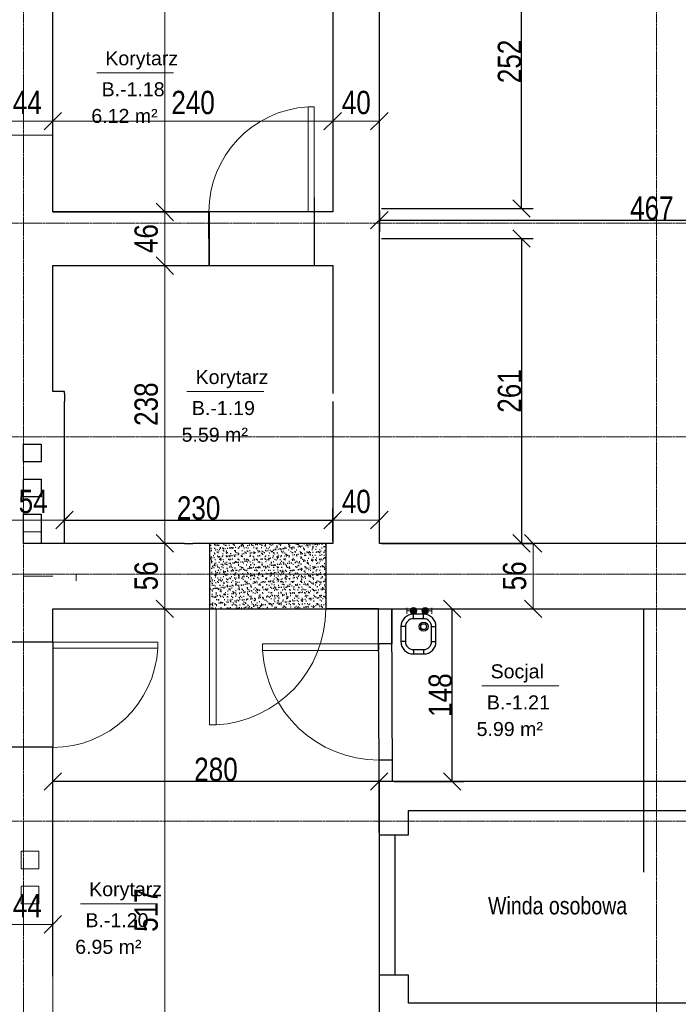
# Model space of a CAD drawing. Header units: millimetres. Extents: x -56641 to 6003, y -24465 to 16563.
# Tile 48 of 79: x -29867 to -24221, y -7254 to 1183. Entities that reach past the tile are written whole.
import ezdxf
from ezdxf.lldxf.tags import DXFTag

# ---------------------------------------------------------------- set-up
doc = ezdxf.new("R2010")
doc.units = ezdxf.units.MM
doc.linetypes.add('Linia siatki', pattern=[22.225, 12.7, -3.175, 3.175, -3.175])
for name, color, linetype, lineweight in [('A-ANNO-DIMS', 7, 'Continuous', 5), ('A-ANNO-DIMS-100', 7, 'Continuous', 5), ('A-AREA-IDEN', 7, 'Continuous', 5), ('A-DETL-THIN', 7, 'Continuous', 5), ('A-DOOR', 7, 'Continuous', 5), ('A-WALL', 7, 'Continuous', 5), ('G-ANNO-TEXT', 7, 'Continuous', 5), ('IS_Odbiorniki', 7, 'SOLID', 18), ('S-GRID', 7, 'Continuous', 5)]:
    doc.layers.add(name, color=color, linetype=linetype, lineweight=lineweight)
doc.layers.add('Default', color=7, linetype='Continuous')
doc.layers.add('Komat', color=252, linetype='Continuous')
doc.layers.add('IS_Ciepła_woda', color=1, linetype='DASHDOT', lineweight=30, true_color=0xff0000)
doc.styles.add('Arial_2', font='arial.ttf', dxfattribs={"width": 0.8, "height": 200})
doc.styles.add('Arial_3', font='arial.ttf', dxfattribs={"height": 120})
doc.styles.add('Arial_4', font='arial.ttf', dxfattribs={"width": 0.8, "height": 150})
tags = doc.linetypes.add('DASHDOT', pattern=[20, 10, -5, 0, -5]).pattern_tags.tags
tags[10:11] = [DXFTag(74, 4), DXFTag(75, 0), DXFTag(340, '0'), DXFTag(46, 0.0), DXFTag(50, 0.0), DXFTag(44, 0.0), DXFTag(45, 0.0)]
tags[8:9] = [DXFTag(74, 4), DXFTag(75, 0), DXFTag(340, '0'), DXFTag(46, 0.0), DXFTag(50, 0.0), DXFTag(44, 0.0), DXFTag(45, 0.0)]
tags[6:7] = [DXFTag(74, 4), DXFTag(75, 0), DXFTag(340, '0'), DXFTag(46, 0.0), DXFTag(50, 0.0), DXFTag(44, 0.0), DXFTag(45, 0.0)]
tags[4:5] = [DXFTag(74, 4), DXFTag(75, 0), DXFTag(340, '0'), DXFTag(46, 0.0), DXFTag(50, 0.0), DXFTag(44, 0.0), DXFTag(45, 0.0)]
tags = doc.linetypes.add('SOLID', pattern=[10, 10, 0]).pattern_tags.tags
tags[6:7] = [DXFTag(74, 4), DXFTag(75, 0), DXFTag(340, '0'), DXFTag(46, 0.0), DXFTag(50, 0.0), DXFTag(44, 0.0), DXFTag(45, 0.0)]
tags[4:5] = [DXFTag(74, 4), DXFTag(75, 0), DXFTag(340, '0'), DXFTag(46, 0.0), DXFTag(50, 0.0), DXFTag(44, 0.0), DXFTag(45, 0.0)]
doc.dimstyles.new('REVIT_standard', dxfattribs={"dimscale": 304.8, "dimtxt": 204.05188, "dimasz": 0.492126, "dimexe": 0.328084, "dimexo": 0.0625, "dimgap": 0, "dimtad": 1, "dimdec": 0, "dimlfac": 0.1, "dimzin": 0, "dimdsep": 46, "dimtxsty": 'Arial_2', "dimblk1": 'OBLIQUE', "dimblk2": 'OBLIQUE', "dimsah": 1, "dimcen": 0.09, "dimazin": 0, "dimtfac": 1, "dimtdec": 4, "dimtix": 1, "dimtmove": 0, "dimatfit": 3, "dimfxl": 0.328084, "dimfxlon": 1, "dimtvp": 1, "dimtolj": 1, "dimtzin": 0, "dimarcsym": 2})

# ---------------------------------------------------------------- blocks, each defined once
blk = doc.blocks.new('DIMBLOCK3-RZUT PIWNICY')
at = {"layer": 'A-ANNO-DIMS-100', "color": 250, "true_color": 0x303030, "transparency": 16777216}
for p, q in [((-30023.4, 314.1), (-30023.4, 414.1)), ((-30023.4, 314.1), (-29948.4, 389.1)), ((-29583.4, 314.1), (-29583.4, 414.1)), ((-29583.4, 314.1), (-29508.4, 389.1)), ((-30023.4, 314.1), (-30098.4, 239.1)), ((-30023.4, 314.1), (-29583.4, 314.1)), ((-30023.4, 314.1), (-30023.4, 214.1)), ((-29583.4, 314.1), (-29658.4, 239.1)), ((-29583.4, 314.1), (-29583.4, 214.1))]:
    blk.add_line(p, q, dxfattribs=at)
at = {"layer": 'A-ANNO-DIMS-100', "color": 0, "transparency": 16777216, "insert": (-29925.8, 573.7), "char_height": 200, "width": 293.835, "attachment_point": 1, "line_spacing_factor": 0.941778, "style": 'Arial_2'}
blk.add_mtext('44', dxfattribs=at)
blk = doc.blocks.new('_Oblique')
at = {"color": 0, "linetype": 'ByBlock', "lineweight": -2}
blk.add_line((-0.5, -0.5), (0.5, 0.5), dxfattribs=at)
blk = doc.blocks.new('DIMBLOCK4-RZUT PIWNICY')
at = {"layer": 'A-ANNO-DIMS-100', "color": 250, "true_color": 0x303030, "transparency": 16777216}
for p, q in [((-29583.4, 314.1), (-29583.4, 414.1)), ((-29583.4, 314.1), (-29508.4, 389.1)), ((-27183.4, 314.1), (-27183.4, 414.1)), ((-27183.4, 314.1), (-27108.4, 389.1)), ((-29583.4, 314.1), (-29658.4, 239.1)), ((-29583.4, 314.1), (-27183.4, 314.1)), ((-29583.4, 314.1), (-29583.4, 214.1)), ((-27183.4, 314.1), (-27258.4, 239.1)), ((-27183.4, 314.1), (-27183.4, 214.1))]:
    blk.add_line(p, q, dxfattribs=at)
at = {"layer": 'A-ANNO-DIMS-100', "color": 0, "transparency": 16777216, "insert": (-28567.1, 573.7), "char_height": 200, "width": 440.752, "attachment_point": 1, "line_spacing_factor": 0.941778, "style": 'Arial_2'}
blk.add_mtext('240', dxfattribs=at)
blk = doc.blocks.new('DIMBLOCK5-RZUT PIWNICY')
at = {"layer": 'A-ANNO-DIMS-100', "color": 250, "true_color": 0x303030, "transparency": 16777216}
for p, q in [((-27183.4, 314.1), (-27183.4, 414.1)), ((-27183.4, 314.1), (-27108.4, 389.1)), ((-26783.4, 314.1), (-26783.4, 414.1)), ((-26783.4, 314.1), (-26708.4, 389.1)), ((-27183.4, 314.1), (-27258.4, 239.1)), ((-27183.4, 314.1), (-26783.4, 314.1)), ((-27183.4, 314.1), (-27183.4, 214.1)), ((-26783.4, 314.1), (-26858.4, 239.1)), ((-26783.4, 314.1), (-26783.4, 214.1))]:
    blk.add_line(p, q, dxfattribs=at)
at = {"layer": 'A-ANNO-DIMS-100', "color": 0, "transparency": 16777216, "insert": (-27105.8, 573.7), "char_height": 200, "width": 293.835, "attachment_point": 1, "line_spacing_factor": 0.941778, "style": 'Arial_2'}
blk.add_mtext('40', dxfattribs=at)
blk = doc.blocks.new('DIMBLOCK6-RZUT PIWNICY')
at = {"layer": 'A-ANNO-DIMS', "color": 0, "lineweight": -2, "transparency": 16777216}
for p, q in [((-26783.4, -454.1), (-26783.4, -635)), ((-22112.4, -454.1), (-22112.4, -635)), ((-26783.4, -535), (-22112.4, -535))]:
    blk.add_line(p, q, dxfattribs=at)
at = {"layer": 'Defpoints', "color": 0, "transparency": 16777216}
for p in [(-26783.4, -435), (-22112.4, -435), (-22112.4, -535)]:
    blk.add_point(p, dxfattribs=at)
at = {"layer": 'A-ANNO-DIMS', "color": 0, "lineweight": -2, "transparency": 16777216, "xscale": 150, "yscale": 150, "zscale": 150, "rotation": 180}
blk.add_blockref('_Oblique', (-26783.4, -535), dxfattribs=at)
at = {"layer": 'A-ANNO-DIMS', "color": 0, "lineweight": -2, "transparency": 16777216, "xscale": 150, "yscale": 150, "zscale": 150}
blk.add_blockref('_Oblique', (-22112.4, -535), dxfattribs=at)
at = {"layer": 'A-ANNO-DIMS', "color": 0, "transparency": 16777216, "insert": (-24447.9, -432.9), "char_height": 200, "width": 440.752, "attachment_point": 5, "style": 'Arial_2'}
blk.add_mtext('\\A1;467', dxfattribs=at)
blk = doc.blocks.new('DIMBLOCK20-RZUT PIWNICY')
at = {"layer": 'A-ANNO-DIMS-100', "color": 250, "true_color": 0x303030, "transparency": 16777216}
for p, q in [((-30023.4, -6568.6), (-30023.4, -6468.6)), ((-30023.4, -6568.6), (-29948.4, -6493.6)), ((-29583.4, -6568.6), (-29583.4, -6468.6)), ((-29583.4, -6568.6), (-29508.4, -6493.6)), ((-30023.4, -6568.6), (-30098.4, -6643.6)), ((-30023.4, -6568.6), (-29583.4, -6568.6)), ((-30023.4, -6568.6), (-30023.4, -6668.6)), ((-29583.4, -6568.6), (-29658.4, -6643.6)), ((-29583.4, -6568.6), (-29583.4, -6668.6))]:
    blk.add_line(p, q, dxfattribs=at)
at = {"layer": 'A-ANNO-DIMS-100', "color": 0, "transparency": 16777216, "insert": (-29925.8, -6309), "char_height": 200, "width": 293.835, "attachment_point": 1, "line_spacing_factor": 0.941778, "style": 'Arial_2'}
blk.add_mtext('44', dxfattribs=at)
blk = doc.blocks.new('DIMBLOCK46-RZUT PIWNICY')
at = {"layer": 'A-ANNO-DIMS-100', "color": 250, "true_color": 0x303030, "transparency": 16777216}
for p, q in [((-28623.5, 3915.6), (-28698.5, 3990.6)), ((-28623.5, 3915.6), (-28723.5, 3915.6)), ((-28623.5, 3915.6), (-28623.5, -464.4)), ((-28623.5, 3915.6), (-28548.5, 3840.6)), ((-28623.5, 3915.6), (-28523.5, 3915.6)), ((-28623.5, -464.4), (-28698.5, -389.4)), ((-28623.5, -464.4), (-28723.5, -464.4)), ((-28623.5, -464.4), (-28548.5, -539.4)), ((-28623.5, -464.4), (-28523.5, -464.4))]:
    blk.add_line(p, q, dxfattribs=at)
at = {"layer": 'A-ANNO-DIMS-100', "color": 0, "transparency": 16777216, "insert": (-28883.1, 1541.9), "char_height": 200, "width": 440.752, "attachment_point": 1, "rotation": 90, "line_spacing_factor": 0.941778, "style": 'Arial_2'}
blk.add_mtext('438', dxfattribs=at)
blk = doc.blocks.new('DIMBLOCK47-RZUT PIWNICY')
at = {"layer": 'A-ANNO-DIMS-100', "color": 250, "true_color": 0x303030, "transparency": 16777216}
for p, q in [((-28623.5, -464.4), (-28698.5, -389.4)), ((-28623.5, -464.4), (-28723.5, -464.4)), ((-28623.5, -464.4), (-28623.5, -924.4)), ((-28623.5, -464.4), (-28548.5, -539.4)), ((-28623.5, -464.4), (-28523.5, -464.4)), ((-28623.5, -924.4), (-28723.5, -924.4)), ((-28623.5, -924.4), (-28698.5, -849.4)), ((-28623.5, -924.4), (-28548.5, -999.4)), ((-28623.5, -924.4), (-28523.5, -924.4))]:
    blk.add_line(p, q, dxfattribs=at)
at = {"layer": 'A-ANNO-DIMS-100', "color": 0, "transparency": 16777216, "insert": (-28883.1, -816.8), "char_height": 200, "width": 293.835, "attachment_point": 1, "rotation": 90, "line_spacing_factor": 0.941778, "style": 'Arial_2'}
blk.add_mtext('46', dxfattribs=at)
blk = doc.blocks.new('DIMBLOCK48-RZUT PIWNICY')
at = {"layer": 'A-ANNO-DIMS-100', "color": 250, "true_color": 0x303030, "transparency": 16777216}
for p, q in [((-28623.5, -924.4), (-28723.5, -924.4)), ((-28623.5, -924.4), (-28698.5, -849.4)), ((-28623.5, -924.4), (-28623.5, -3304.4)), ((-28623.5, -924.4), (-28548.5, -999.4)), ((-28623.5, -924.4), (-28523.5, -924.4)), ((-28623.5, -3304.4), (-28698.5, -3229.4)), ((-28623.5, -3304.4), (-28723.5, -3304.4)), ((-28623.5, -3304.4), (-28548.5, -3379.4)), ((-28623.5, -3304.4), (-28523.5, -3304.4))]:
    blk.add_line(p, q, dxfattribs=at)
at = {"layer": 'A-ANNO-DIMS-100', "color": 0, "transparency": 16777216, "insert": (-28883.1, -2298.1), "char_height": 200, "width": 440.752, "attachment_point": 1, "rotation": 90, "line_spacing_factor": 0.941778, "style": 'Arial_2'}
blk.add_mtext('238', dxfattribs=at)
blk = doc.blocks.new('DIMBLOCK49-RZUT PIWNICY')
at = {"layer": 'A-ANNO-DIMS-100', "color": 250, "true_color": 0x303030, "transparency": 16777216}
for p, q in [((-28623.5, -3304.4), (-28698.5, -3229.4)), ((-28623.5, -3304.4), (-28723.5, -3304.4)), ((-28623.5, -3304.4), (-28623.5, -3864.4)), ((-28623.5, -3304.4), (-28548.5, -3379.4)), ((-28623.5, -3304.4), (-28523.5, -3304.4)), ((-28623.5, -3864.4), (-28698.5, -3789.4)), ((-28623.5, -3864.4), (-28723.5, -3864.4)), ((-28623.5, -3864.4), (-28548.5, -3939.4)), ((-28623.5, -3864.4), (-28523.5, -3864.4))]:
    blk.add_line(p, q, dxfattribs=at)
at = {"layer": 'A-ANNO-DIMS-100', "color": 0, "transparency": 16777216, "insert": (-28883.1, -3706.8), "char_height": 200, "width": 293.835, "attachment_point": 1, "rotation": 90, "line_spacing_factor": 0.941778, "style": 'Arial_2'}
blk.add_mtext('56', dxfattribs=at)
blk = doc.blocks.new('DIMBLOCK50-RZUT PIWNICY')
at = {"layer": 'A-ANNO-DIMS-100', "color": 250, "true_color": 0x303030, "transparency": 16777216}
for p, q in [((-28623.5, -3864.4), (-28698.5, -3789.4)), ((-28623.5, -3864.4), (-28723.5, -3864.4)), ((-28623.5, -3864.4), (-28623.5, -9034.4)), ((-28623.5, -3864.4), (-28548.5, -3939.4)), ((-28623.5, -3864.4), (-28523.5, -3864.4)), ((-28623.5, -9034.4), (-28698.5, -8959.4)), ((-28623.5, -9034.4), (-28723.5, -9034.4)), ((-28623.5, -9034.4), (-28548.5, -9109.4)), ((-28623.5, -9034.4), (-28523.5, -9034.4))]:
    blk.add_line(p, q, dxfattribs=at)
at = {"layer": 'A-ANNO-DIMS-100', "color": 0, "transparency": 16777216, "insert": (-28883.1, -6633.1), "char_height": 200, "width": 440.752, "attachment_point": 1, "rotation": 90, "line_spacing_factor": 0.941778, "style": 'Arial_2'}
blk.add_mtext('517', dxfattribs=at)
blk = doc.blocks.new('DIMBLOCK116-RZUT PIWNICY')
at = {"layer": 'A-ANNO-DIMS-100', "color": 250, "true_color": 0x303030, "transparency": 16777216}
for p, q in [((-25465.4, -3304.4), (-25540.4, -3229.4)), ((-25465.4, -3304.4), (-25565.4, -3304.4)), ((-25465.4, -3864.4), (-25465.4, -3304.4)), ((-25465.4, -3304.4), (-25390.4, -3379.4)), ((-25465.4, -3304.4), (-25365.4, -3304.4)), ((-25465.4, -3864.4), (-25540.4, -3789.4)), ((-25465.4, -3864.4), (-25565.4, -3864.4)), ((-25465.4, -3864.4), (-25390.4, -3939.4)), ((-25465.4, -3864.4), (-25365.4, -3864.4))]:
    blk.add_line(p, q, dxfattribs=at)
at = {"layer": 'A-ANNO-DIMS-100', "color": 0, "transparency": 16777216, "insert": (-25725.1, -3706.8), "char_height": 200, "width": 293.835, "attachment_point": 1, "rotation": 90, "line_spacing_factor": 0.941778, "style": 'Arial_2'}
blk.add_mtext('56', dxfattribs=at)
blk = doc.blocks.new('DIMBLOCK124-RZUT PIWNICY')
at = {"layer": 'A-ANNO-DIMS-100', "color": 250, "true_color": 0x303030, "transparency": 16777216}
for p, q in [((-30023.4, -3104.5), (-30023.4, -3004.5)), ((-30023.4, -3104.5), (-29948.4, -3029.5)), ((-29483.4, -3104.5), (-29483.4, -3004.5)), ((-29483.4, -3104.5), (-29408.4, -3029.5)), ((-30023.4, -3104.5), (-30098.4, -3179.5)), ((-30023.4, -3104.5), (-29483.4, -3104.5)), ((-30023.4, -3104.5), (-30023.4, -3204.5)), ((-29483.4, -3104.5), (-29558.4, -3179.5)), ((-29483.4, -3104.5), (-29483.4, -3204.5))]:
    blk.add_line(p, q, dxfattribs=at)
at = {"layer": 'A-ANNO-DIMS-100', "color": 0, "transparency": 16777216, "insert": (-29875.8, -2844.9), "char_height": 200, "width": 293.835, "attachment_point": 1, "line_spacing_factor": 0.941778, "style": 'Arial_2'}
blk.add_mtext('54', dxfattribs=at)
blk = doc.blocks.new('DIMBLOCK128-RZUT PIWNICY')
at = {"layer": 'A-ANNO-DIMS-100', "color": 250, "true_color": 0x303030, "transparency": 16777216}
for p, q in [((-27183.4, -3104.5), (-27183.4, -3004.5)), ((-27183.4, -3104.5), (-27108.4, -3029.5)), ((-26783.4, -3104.5), (-26783.4, -3004.5)), ((-26783.4, -3104.5), (-26708.4, -3029.5)), ((-27183.4, -3104.5), (-27258.4, -3179.5)), ((-27183.4, -3104.5), (-26783.4, -3104.5)), ((-27183.4, -3104.5), (-27183.4, -3204.5)), ((-26783.4, -3104.5), (-26858.4, -3179.5)), ((-26783.4, -3104.5), (-26783.4, -3204.5))]:
    blk.add_line(p, q, dxfattribs=at)
at = {"layer": 'A-ANNO-DIMS-100', "color": 0, "transparency": 16777216, "insert": (-27105.8, -2844.9), "char_height": 200, "width": 293.835, "attachment_point": 1, "line_spacing_factor": 0.941778, "style": 'Arial_2'}
blk.add_mtext('40', dxfattribs=at)
blk = doc.blocks.new('M_Jednoskrzydłowe płytowe - 90-1500249-RZUT PIWNICY')
at = {"layer": 'A-DOOR'}
for p, q in [((399, -220), (399, -1120.2)), ((450, -220), (399, -220)), ((450, -220), (450, -1120.2)), ((450, -1120.2), (399, -1120.2))]:
    blk.add_line(p, q, dxfattribs=at)
blk.add_arc((450, -220), 901.7, 180, 266.7576, dxfattribs=at)
blk = doc.blocks.new('A$C4DF32C06')
at = {"layer": 'IS_Odbiorniki', "ltscale": 10}
h = blk.add_hatch(color=256, dxfattribs=at)
h.dxf.hatch_style = 1
edge = h.paths.add_edge_path()
edge.add_arc((28.2, 28.2), 28.2, 0, 360)
for points in [[(56.5, 28.2), (86.6, 28.2), (86.6, 52.7)], [(56.5, 28.2), (86.6, 28.2), (86.6, 3.8)]]:
    blk.add_lwpolyline(points, dxfattribs=at)
blk.add_circle((28.2, 28.2), 28.2, dxfattribs=at)
blk = doc.blocks.new('AN_pomieszczenia - Room Tag With Area-359654-RZUT PIWNICY')
at = {"layer": 'A-AREA-IDEN'}
for p in [(-3.295, 0), (3.295, 0)]:
    blk.add_line(p, (0, 0), dxfattribs=at)
blk = doc.blocks.new('*D384')
at = {"layer": 'A-ANNO-DIMS', "color": 0, "lineweight": -2, "transparency": 16777216}
for p, q in [((-29483.4, -3285.4), (-29483.4, -3004.5)), ((-27183.4, -3285.4), (-27183.4, -3004.5)), ((-29483.4, -3104.5), (-27183.4, -3104.5))]:
    blk.add_line(p, q, dxfattribs=at)
at = {"layer": 'Defpoints', "color": 0, "transparency": 16777216}
for p in [(-27183.4, -3104.5), (-29483.4, -3304.4), (-27183.4, -3304.4)]:
    blk.add_point(p, dxfattribs=at)
at = {"layer": 'A-ANNO-DIMS', "color": 0, "lineweight": -2, "transparency": 16777216, "xscale": 150, "yscale": 150, "zscale": 150, "rotation": 180}
blk.add_blockref('_Oblique', (-29483.4, -3104.5), dxfattribs=at)
at = {"layer": 'A-ANNO-DIMS', "color": 0, "lineweight": -2, "transparency": 16777216, "xscale": 150, "yscale": 150, "zscale": 150}
blk.add_blockref('_Oblique', (-27183.4, -3104.5), dxfattribs=at)
at = {"layer": 'A-ANNO-DIMS', "color": 0, "transparency": 16777216, "insert": (-28333.4, -3002.3), "char_height": 200, "attachment_point": 5, "style": 'Arial_2'}
blk.add_mtext('\\A1;230', dxfattribs=at)
blk = doc.blocks.new('*D386')
at = {"layer": 'A-ANNO-DIMS', "color": 0, "lineweight": -2, "transparency": 16777216}
for p, q in [((-29583.4, -5782.7), (-29583.4, -5244.4)), ((-26785.4, -5782.7), (-26785.4, -5244.4)), ((-26785.4, -5344.4), (-29583.4, -5344.4))]:
    blk.add_line(p, q, dxfattribs=at)
at = {"layer": 'Defpoints', "color": 0, "transparency": 16777216}
for p in [(-29583.4, -5344.4), (-29583.4, -5801.7), (-26785.4, -5801.7)]:
    blk.add_point(p, dxfattribs=at)
at = {"layer": 'A-ANNO-DIMS', "color": 0, "lineweight": -2, "transparency": 16777216, "xscale": 150, "yscale": 150, "zscale": 150, "rotation": 180}
blk.add_blockref('_Oblique', (-29583.4, -5344.4), dxfattribs=at)
at = {"layer": 'A-ANNO-DIMS', "color": 0, "lineweight": -2, "transparency": 16777216, "xscale": 150, "yscale": 150, "zscale": 150}
blk.add_blockref('_Oblique', (-26785.4, -5344.4), dxfattribs=at)
at = {"layer": 'A-ANNO-DIMS', "color": 0, "transparency": 16777216, "insert": (-28184.4, -5242.3), "char_height": 200, "attachment_point": 5, "style": 'Arial_2'}
blk.add_mtext('\\A1;280', dxfattribs=at)
blk = doc.blocks.new('M_Jednoskrzydłowe płytowe - 90-1519630-RZUT PIWNICY')
at = {"layer": 'A-DOOR'}
for p, q in [((399, 290), (399, 1190.2)), ((450, 1190.2), (399, 1190.2)), ((450, 290), (450, 1190.2)), ((450, 290), (399, 290))]:
    blk.add_line(p, q, dxfattribs=at)
blk.add_arc((450, 290), 901.7, 93.2424, 180, dxfattribs=at)
blk = doc.blocks.new('*D395')
at = {"layer": 'A-ANNO-DIMS', "color": 0, "lineweight": -2, "transparency": 16777216}
for p, q in [((-26764.4, -692), (-25465.4, -692)), ((-25565.4, -692), (-25565.4, -3304.4)), ((-26764.4, -3304.4), (-25465.4, -3304.4))]:
    blk.add_line(p, q, dxfattribs=at)
at = {"layer": 'Defpoints', "color": 0, "transparency": 16777216}
for p in [(-26783.4, -692), (-26783.4, -3304.4), (-25565.4, -3304.4)]:
    blk.add_point(p, dxfattribs=at)
at = {"layer": 'A-ANNO-DIMS', "color": 0, "lineweight": -2, "transparency": 16777216, "xscale": 150, "yscale": 150, "zscale": 150}
for p, rotation in [((-25565.4, -692), 90), ((-25565.4, -3304.4), 270)]:
    blk.add_blockref('_Oblique', p, dxfattribs=dict(at, rotation=rotation))
at = {"layer": 'A-ANNO-DIMS', "color": 0, "transparency": 16777216, "insert": (-25667.5, -1998.2), "char_height": 200, "attachment_point": 5, "rotation": 90, "style": 'Arial_2'}
blk.add_mtext('\\A1;261', dxfattribs=at)
blk = doc.blocks.new('*D396')
at = {"layer": 'A-ANNO-DIMS', "color": 0, "lineweight": -2, "transparency": 16777216}
for p, q in [((-26764.4, 2085.6), (-25465.2, 2085.6)), ((-25565.2, -435), (-25565.2, 2085.6)), ((-26764.4, -435), (-25465.2, -435))]:
    blk.add_line(p, q, dxfattribs=at)
at = {"layer": 'Defpoints', "color": 0, "transparency": 16777216}
for p in [(-26783.4, 2085.6), (-25565.2, 2085.6), (-26783.4, -435)]:
    blk.add_point(p, dxfattribs=at)
at = {"layer": 'A-ANNO-DIMS', "color": 0, "lineweight": -2, "transparency": 16777216, "xscale": 150, "yscale": 150, "zscale": 150}
for p, rotation in [((-25565.2, 2085.6), 90), ((-25565.2, -435), 270)]:
    blk.add_blockref('_Oblique', p, dxfattribs=dict(at, rotation=rotation))
at = {"layer": 'A-ANNO-DIMS', "color": 0, "transparency": 16777216, "insert": (-25667.3, 825.3), "char_height": 200, "attachment_point": 5, "rotation": 90, "style": 'Arial_2'}
blk.add_mtext('\\A1;252', dxfattribs=at)
blk = doc.blocks.new('*D397')
at = {"layer": 'A-ANNO-DIMS', "color": 0, "lineweight": -2, "transparency": 16777216}
for p, q in [((-26652.9, -3864.4), (-26059, -3864.4)), ((-26159, -5344.4), (-26159, -3864.4)), ((-26652.9, -5344.4), (-26059, -5344.4))]:
    blk.add_line(p, q, dxfattribs=at)
at = {"layer": 'Defpoints', "color": 0, "transparency": 16777216}
for p in [(-26672, -3864.4), (-26159, -3864.4), (-26672, -5344.4)]:
    blk.add_point(p, dxfattribs=at)
at = {"layer": 'A-ANNO-DIMS', "color": 0, "lineweight": -2, "transparency": 16777216, "xscale": 150, "yscale": 150, "zscale": 150}
for p, rotation in [((-26159, -3864.4), 90), ((-26159, -5344.4), 270)]:
    blk.add_blockref('_Oblique', p, dxfattribs=dict(at, rotation=rotation))
at = {"layer": 'A-ANNO-DIMS', "color": 0, "transparency": 16777216, "insert": (-26261.1, -4604.4), "char_height": 200, "attachment_point": 5, "rotation": 90, "style": 'Arial_2'}
blk.add_mtext('\\A1;148', dxfattribs=at)
blk = doc.blocks.new('M_Jednoskrzydłowe płytowe - 90-1507800-RZUT PIWNICY')
at = {"layer": 'A-DOOR'}
for p, q in [((399, -215), (399, -1115.2)), ((450, -215), (399, -215)), ((450, -215), (450, -1115.2)), ((450, -1115.2), (399, -1115.2))]:
    blk.add_line(p, q, dxfattribs=at)
blk.add_arc((450, -215), 901.7, 180, 266.7576, dxfattribs=at)

msp = doc.modelspace()

# ---------------------------------------------------------------- hatches: boundary and pattern name
h = msp.add_hatch()
h.set_pattern_fill('AR-SAND', color=1)
h.set_pattern_definition([(37.5, (-48828.113, -22187.91), (-1.60003, 48.941324), [0, -38.608, 0, -43.18, 0, -41.275]), (7.5, (-48828.113, -22187.91), (44.95233, 71.68251), [0, -20.828, 0, -34.798, 0, -13.335]), (327.5, (-48859.355, -22187.91), (79.09924, 0.14372), [0, -12.7, 0, -45.72, 0, -59.69]), (317.5, (-48859.355, -22187.91), (76.35565, 22.29293), [0, -6.35, 0, -29.972, 0, -34.29])])
h.paths.add_polyline_path([(-27240.102, -3304.407), (-28240.102, -3304.407), (-28240.102, -3864.407), (-27240.102, -3864.407)])
at = {"true_color": 0xed1f24}
h = msp.add_hatch(color=240, dxfattribs=at)
h.dxf.hatch_style = 1
edge = h.paths.add_edge_path()
edge.add_arc((-26490.314, -3881.571), 24.467, 0, 360)
h = msp.add_hatch(color=240, dxfattribs=at)
h.dxf.hatch_style = 1
edge = h.paths.add_edge_path()
edge.add_arc((-26390.657, -3881), 24.467, 0, 360)

# ---------------------------------------------------------------- linework, layer by layer
for p, q in [((-29583.416, -464.407), (-28243.416, -464.407)), ((-28243.416, -464.407), (-28243.416, -924.407)), ((-27343.416, -464.407), (-27343.416, -924.407)), ((-29483.416, -2019.407), (-29483.416, -2089.407)), ((-28453.416, -3304.407), (-28383.416, -3304.407)), ((-27240.102, -3864.407), (-27240.102, -3304.407)), ((-26790.102, -3864.407), (-27240.102, -3864.407)), ((-26785.416, -5344.407), (-26790.102, -3864.407)), ((-26676.64, -3864.407), (-26676.64, -4164.407)), ((-26671.955, -5344.407), (-26676.64, -3864.407)), ((-24517.416, -6121.67), (-24517.416, -3864.407)), ((-29583.416, -4149.407), (-30023.416, -4149.407)), ((-29583.416, -4149.407), (-29583.416, -5049.407)), ((-26676.64, -4164.407), (-26789.152, -4164.407)), ((-29583.416, -5049.407), (-30023.416, -5049.407)), ((-26672.534, -5161.421), (-26789.152, -5161.421)), ((-26785.416, -5801.743), (-26785.416, -7004.407)), ((-26652, -5801.743), (-26652, -7004.407))]:
    msp.add_line(p, q)
at = {"color": 1}
msp.add_lwpolyline([(-27240.102, -3304.407), (-28240.102, -3304.407), (-28240.102, -3864.407), (-27240.102, -3864.407), (-27240.102, -3304.407)], dxfattribs=at)
at = {"color": 240, "true_color": 0xed1f24}
for centre in [(-26490.314, -3881.571), (-26390.657, -3881)]:
    msp.add_circle(centre, 24.467, dxfattribs=at)
at = {"layer": 'A-DETL-THIN'}
for p, q in [((-29833.416, -2454.407), (-29683.416, -2454.407)), ((-29833.416, -2604.407), (-29833.416, -2454.407)), ((-29683.416, -2454.407), (-29683.416, -2604.407)), ((-29683.416, -2604.407), (-29833.416, -2604.407)), ((-29833.416, -2754.407), (-29683.416, -2754.407)), ((-29833.416, -2904.407), (-29833.416, -2754.407)), ((-29683.416, -2754.407), (-29683.416, -2904.407)), ((-29683.416, -2904.407), (-29833.416, -2904.407)), ((-29833.416, -3054.407), (-29683.416, -3054.407)), ((-29833.416, -3204.407), (-29833.416, -3054.407)), ((-29683.416, -3054.407), (-29683.416, -3204.407)), ((-29683.416, -3204.407), (-29833.416, -3204.407)), ((-29853.416, -5942.565), (-29703.416, -5942.565)), ((-29853.416, -6092.565), (-29853.416, -5942.565)), ((-29703.416, -5942.565), (-29703.416, -6092.565)), ((-29703.416, -6092.565), (-29853.416, -6092.565)), ((-29853.416, -6242.565), (-29703.416, -6242.565)), ((-29853.416, -6392.565), (-29853.416, -6242.565)), ((-29703.416, -6242.565), (-29703.416, -6392.565)), ((-29703.416, -6392.565), (-29853.416, -6392.565))]:
    msp.add_line(p, q, dxfattribs=at)
at = {"layer": 'A-WALL', "lineweight": 25}
for p, q in [((-29583.416, -464.407), (-29583.416, 2085.593)), ((-27183.416, 2085.593), (-27183.416, -464.407)), ((-26783.416, -3304.407), (-26783.416, 2085.593)), ((-27343.416, -344.407), (-27343.416, -924.407)), ((-27183.416, -464.407), (-29583.416, -464.407)), ((-28243.416, -924.407), (-28245.107, -464.407)), ((-29583.416, -924.407), (-27183.416, -924.407)), ((-29583.416, -2004.133), (-29583.416, -924.407)), ((-27183.416, -924.407), (-27183.416, -2019.407)), ((-29483.416, -2004.133), (-29583.416, -2004.133)), ((-29483.416, -2019.407), (-29483.416, -2004.133)), ((-29483.416, -3304.407), (-29483.416, -2089.407)), ((-27183.416, -2089.407), (-27183.416, -3304.407)), ((-29833.416, -2604.407), (-29833.416, -2454.133)), ((-29833.416, -2454.133), (-29683.416, -2454.133)), ((-29683.416, -2454.133), (-29683.416, -2604.407)), ((-29683.416, -2604.407), (-29833.416, -2604.407)), ((-29833.416, -2904.407), (-29833.416, -2754.407)), ((-29833.416, -2754.407), (-29683.416, -2754.407)), ((-29683.416, -2754.407), (-29683.416, -2904.407)), ((-29683.416, -2904.407), (-29833.416, -2904.407)), ((-29833.416, -3304.407), (-29833.416, -3054.407)), ((-29833.416, -3054.407), (-29683.416, -3054.407)), ((-29683.416, -3054.407), (-29683.416, -3304.407)), ((-28453.416, -3304.407), (-29833.416, -3304.407)), ((-27183.416, -3304.407), (-28383.416, -3304.407)), ((-21943.416, -3304.407), (-26783.416, -3304.407)), ((-29583.416, -4149.407), (-29583.416, -3864.407)), ((-29583.416, -3864.407), (-24023.416, -3864.407)), ((-29583.416, -7012.565), (-29583.416, -5049.407)), ((-26785.416, -5344.407), (-26785.416, -5801.743)), ((-23578.416, -5344.407), (-26785.416, -5344.407)), ((-26535.416, -5801.743), (-26535.416, -5594.407)), ((-26535.416, -5594.407), (-23828.416, -5594.407)), ((-26785.416, -5801.743), (-26535.416, -5801.743)), ((-26785.416, -7004.407), (-26785.416, -7494.407)), ((-26535.416, -7004.407), (-26785.416, -7004.407)), ((-26535.416, -7244.407), (-26535.416, -7004.407)), ((-23828.416, -7244.407), (-26535.416, -7244.407))]:
    msp.add_line(p, q, dxfattribs=at)
at = {"layer": 'A-WALL'}
for p, q in [((-29583.416, -3584.407), (-29833.416, -3584.407)), ((-29583.416, -4149.407), (-29583.416, -5049.407)), ((-29583.416, -7012.565), (-29583.416, -7912.565))]:
    msp.add_line(p, q, dxfattribs=at)
at = {"layer": 'Default', "color": 7, "lineweight": 15, "ltscale": 35, "transparency": 33554687}
for p, q in [((-29583.416, 193.487), (-30063.423, 193.487)), ((-29880.716, 193.487), (-29823.429, 193.487))]:
    msp.add_line(p, q, dxfattribs=at)
at = {"layer": 'Default', "color": 1, "lineweight": 15, "ltscale": 35, "transparency": 33554687}
msp.add_line((-29381.705, -3626.303), (-29381.705, -3568.997), dxfattribs=at)
at = {"layer": 'Komat', "color": 3}
for p, q in [((-26492.471, -3949.466), (-26492.471, -3911.866)), ((-26404.471, -3949.466), (-26404.471, -3911.866)), ((-26560.871, -4017.866), (-26598.471, -4017.866)), ((-26336.071, -4017.866), (-26298.471, -4017.866)), ((-26560.871, -4145.866), (-26598.471, -4145.866)), ((-26492.471, -4214.266), (-26492.471, -4251.866)), ((-26404.471, -4214.266), (-26404.471, -4251.866)), ((-26336.071, -4145.866), (-26298.471, -4145.866))]:
    msp.add_line(p, q, dxfattribs=at)
for points in [[(-26298.471, -4017.866, 0.41421356), (-26404.471, -3911.866), (-26492.471, -3911.866, 0.41421356), (-26598.471, -4017.866), (-26598.471, -4145.866, 0.41421356), (-26492.471, -4251.866), (-26404.471, -4251.866, 0.41421356), (-26298.471, -4145.866)], [(-26336.071, -4017.866, 0.41421356), (-26404.471, -3949.466), (-26492.471, -3949.466, 0.41421356), (-26560.871, -4017.866), (-26560.871, -4145.866, 0.41421356), (-26492.471, -4214.266), (-26404.471, -4214.266, 0.41421356), (-26336.071, -4145.866)]]:
    msp.add_lwpolyline(points, format="xyb", close=True, dxfattribs=at)
for radius in [38, 25]:
    msp.add_circle((-26404.471, -4017.866), radius, dxfattribs=at)
at = {"layer": 'S-GRID', "linetype": 'Linia siatki'}
for p, q in [((-29833.416, 10521.572), (-29833.416, -21375.488)), ((-24408.416, 10521.572), (-24408.416, -21375.488)), ((-55866.741, -559.407), (1287.74, -559.407)), ((-55866.741, -2392.407), (1287.74, -2392.407)), ((-55866.741, -3569.407), (1287.74, -3569.407)), ((-55866.741, -5684.407), (1287.74, -5684.407))]:
    msp.add_line(p, q, dxfattribs=at)

# ---------------------------------------------------------------- block references
at = {"layer": 'A-AREA-IDEN', "xscale": 99.99999999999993, "yscale": 99.99999999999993, "zscale": 99.99999999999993}
for p in [(-28877.175, 727.112), (-28103.34, -2004.133), (-25574.471, -4526), (-29015.52, -6392.565)]:
    msp.add_blockref('AN_pomieszczenia - Room Tag With Area-359654-RZUT PIWNICY', p, dxfattribs=at)
at = {"layer": 'A-DOOR'}
msp.add_blockref('M_Jednoskrzydłowe płytowe - 90-1519630-RZUT PIWNICY', (-27793.416, -754.407), dxfattribs=at)
at = {"layer": 'A-DOOR', "xscale": -1.105714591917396, "yscale": 1.105714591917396, "zscale": 1.105714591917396}
msp.add_blockref('M_Jednoskrzydłowe płytowe - 90-1500249-RZUT PIWNICY', (-27742.53, -3621.15), dxfattribs=at)
at = {"layer": 'A-DOOR', "rotation": 89.99999999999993}
msp.add_blockref('M_Jednoskrzydłowe płytowe - 90-1507800-RZUT PIWNICY', (-29798.416, -4601.099), dxfattribs=at)
at = {"layer": 'A-DOOR', "xscale": -1.105714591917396, "yscale": 1.105714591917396, "zscale": 1.105714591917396, "rotation": 270}
msp.add_blockref('M_Jednoskrzydłowe płytowe - 90-1500249-RZUT PIWNICY', (-26545.895, -4661.979), dxfattribs=at)
at = {"layer": 'IS_Ciepła_woda', "xscale": -1}
msp.add_blockref('A$C4DF32C06', (-26462.189, -3910.501), dxfattribs=at)
at = {"layer": 'IS_Ciepła_woda'}
msp.add_blockref('A$C4DF32C06', (-26419.268, -3910.501), dxfattribs=at)

# ---------------------------------------------------------------- texts
at = {"layer": 'A-AREA-IDEN', "char_height": 120, "attachment_point": 1, "style": 'Arial_3'}
for s, insert, width in [('Korytarz', (-29132.835, 912.478), 1531.22312), ('B.-1.18', (-29164.839, 646.693), 705.485), ('6.12 m²', (-29252.794, 418.378), 857.80562), ('Korytarz', (-28359, -1818.767), 1531.22312), ('B.-1.19', (-28391.004, -2084.552), 705.485), ('5.59 m²', (-28478.96, -2312.867), 857.80562), ('Socjal', (-25830.131, -4340.634), 1531.22312), ('B.-1.21', (-25862.135, -4606.419), 705.485), ('5.99 m²', (-25950.091, -4834.733), 857.80562), ('Korytarz', (-29271.18, -6207.199), 1531.22312), ('B.-1.20', (-29303.185, -6472.984), 705.485), ('6.95 m²', (-29391.14, -6701.299), 857.80562)]:
    msp.add_mtext(s, dxfattribs=dict(at, insert=insert, width=width))
at = {"layer": 'G-ANNO-TEXT', "insert": (-25852.24, -6333.265), "char_height": 150, "width": 1436.624, "attachment_point": 1, "style": 'Arial_4'}
msp.add_mtext('Winda osobowa', dxfattribs=at)

# ---------------------------------------------------------------- dimensions: what is measured, and where the dimension line sits
at = {"layer": 'A-ANNO-DIMS', "color": 250, "true_color": 0x303030}
for base, p1, p2, override, picture, middle in [((-28623.476, -464.407), (-28523.476, 3915.593), (-28523.476, -464.407), {"dimpost": '<>', "dimfxl": 4380}, 'DIMBLOCK46-RZUT PIWNICY', (-28725.658, 1725.593)), ((-25565.228, 2085.593), (-26783.416, -435), (-26783.416, 2085.593), {"dimpost": '<>', "dimfxl": 400}, '*D396', (-25667.342, 825.296)), ((-28623.476, -924.407), (-28523.476, -464.407), (-28523.476, -924.407), {"dimpost": '<>', "dimfxl": 460}, 'DIMBLOCK47-RZUT PIWNICY', (-28725.59, -694.407)), ((-25565.408, -3304.407), (-26783.416, -691.971), (-26783.416, -3304.407), {"dimpost": '<>', "dimfxl": 400}, '*D395', (-25667.522, -1998.189)), ((-28623.476, -3304.407), (-28523.476, -924.407), (-28523.476, -3304.407), {"dimpost": '<>', "dimfxl": 2380}, 'DIMBLOCK48-RZUT PIWNICY', (-28725.658, -2114.407)), ((-28623.476, -3864.407), (-28523.476, -3304.407), (-28523.476, -3864.407), {"dimpost": '<>', "dimfxl": 560}, 'DIMBLOCK49-RZUT PIWNICY', (-28725.59, -3584.407)), ((-25465.408, -3304.407), (-25565.408, -3864.407), (-25565.408, -3304.407), {"dimpost": '<>', "dimfxl": 560}, 'DIMBLOCK116-RZUT PIWNICY', (-25567.522, -3584.407)), ((-28623.476, -9034.407), (-28523.476, -3864.407), (-28523.476, -9034.407), {"dimpost": '<>', "dimfxl": 5170}, 'DIMBLOCK50-RZUT PIWNICY', (-28725.59, -6449.407)), ((-26159, -3864.407), (-26671.955, -5344.407), (-26671.955, -3864.407), {"dimpost": '<>', "dimfxl": 5170}, '*D397', (-26261.115, -4604.407))]:
    dim = msp.add_linear_dim(base=base, p1=p1, p2=p2, angle=90, dimstyle='REVIT_standard', override=override, dxfattribs=at)
    dim.commit()
    dim.dimension.update_dxf_attribs({"geometry": picture, "text_midpoint": middle})
for base, p1, p2, override, picture, middle in [((-29583.416, 314.061), (-30023.416, 414.061), (-29583.416, 414.061), {"dimpost": '<>', "dimfxl": 440}, 'DIMBLOCK3-RZUT PIWNICY', (-29803.416, 414.061)), ((-27183.416, 314.061), (-29583.416, 414.061), (-27183.416, 414.061), {"dimpost": '<>', "dimfxl": 2400}, 'DIMBLOCK4-RZUT PIWNICY', (-28383.416, 416.176)), ((-26783.416, 314.061), (-27183.416, 414.061), (-26783.416, 414.061), {"dimpost": '<>', "dimfxl": 400}, 'DIMBLOCK5-RZUT PIWNICY', (-26983.416, 416.176)), ((-22112.416, -535), (-26783.416, -435), (-22112.416, -435), {"dimpost": '<>', "dimfxl": 4840}, 'DIMBLOCK6-RZUT PIWNICY', (-24447.916, -432.885)), ((-29483.416, -3104.498), (-30023.416, -3004.498), (-29483.416, -3004.498), {"dimpost": '<>', "dimfxl": 540}, 'DIMBLOCK124-RZUT PIWNICY', (-29753.416, -3002.792)), ((-26783.416, -3104.498), (-27183.416, -3004.498), (-26783.416, -3004.498), {"dimpost": '<>', "dimfxl": 400}, 'DIMBLOCK128-RZUT PIWNICY', (-26983.416, -3002.383)), ((-27183.416, -3104.498), (-29483.416, -3304.407), (-27183.416, -3304.407), {"dimpost": '<>', "dimfxl": 400}, '*D384', (-28333.416, -3002.315)), ((-29583.416, -5344.407), (-26785.416, -5801.743), (-29583.416, -5801.743), {"dimpost": '<>', "dimfxl": 5170}, '*D386', (-28184.416, -5242.293)), ((-29583.416, -6568.616), (-30023.416, -6468.616), (-29583.416, -6468.616), {"dimpost": '<>', "dimfxl": 440}, 'DIMBLOCK20-RZUT PIWNICY', (-29803.416, -6468.616))]:
    dim = msp.add_linear_dim(base=base, p1=p1, p2=p2, dimstyle='REVIT_standard', override=override, dxfattribs=at)
    dim.commit()
    dim.dimension.update_dxf_attribs({"geometry": picture, "text_midpoint": middle})

doc.saveas('drawing.dxf')
